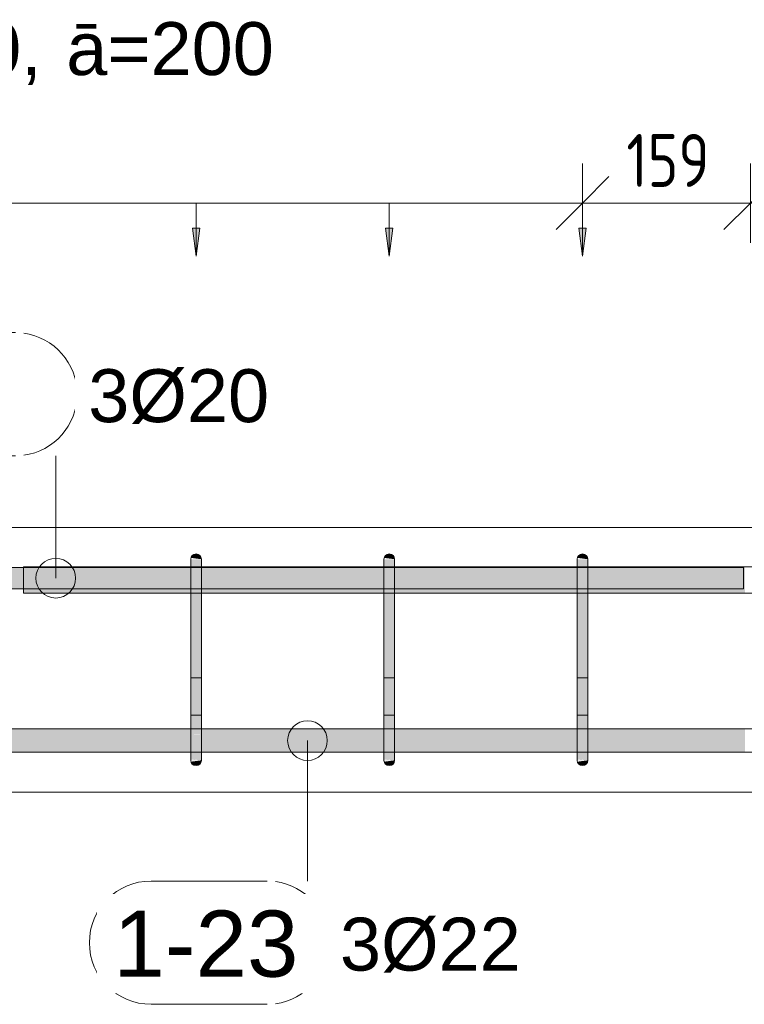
# Model space of a CAD drawing. Header units: millimetres. Extents: x 4307 to 42792, y 1610 to 10025.
# Tile 162 of 256: x 22376 to 23061, y 8470 to 9400. Entities that reach past the tile are written whole.
import ezdxf

# ---------------------------------------------------------------- set-up
doc = ezdxf.new("R2010")
doc.units = ezdxf.units.MM
for name, color, linetype, lineweight in [('A-ANNO-DIMS', 211, 'Continuous', 5), ('A-ANNO-DIMS-25', 211, 'Continuous', 5), ('S-BEAM', 12, 'Continuous', 9), ('S-RBAR', 171, 'Continuous', 5), ('S-RBAR-IDEN', 171, 'Continuous', 5)]:
    doc.layers.add(name, color=color, linetype=linetype, lineweight=lineweight)
doc.styles.add('Arial', font='arial.ttf', dxfattribs={"height": 50})
doc.styles.add('Arial_1', font='arial.ttf', dxfattribs={"height": 62.5})
doc.styles.add('ISOCPEUR_2', font='isocpeur.ttf', dxfattribs={"width": 0.8, "height": 50})
doc.dimstyles.new('Vnitřní', dxfattribs={"dimscale": 304.8, "dimtxt": 49.799059, "dimasz": 0.164042, "dimexe": 0.123031, "dimexo": 0.0625, "dimgap": 0, "dimtad": 1, "dimdec": 0, "dimzin": 0, "dimdsep": 46, "dimtxsty": 'ISOCPEUR_2', "dimblk1": 'OBLIQUE', "dimblk2": 'OBLIQUE', "dimsah": 1, "dimcen": 0.09, "dimdle": 0.123031, "dimazin": 0, "dimtfac": 1, "dimtdec": 4, "dimtix": 1, "dimtmove": 0, "dimatfit": 3, "dimfxl": 0.123031, "dimfxlon": 1, "dimtvp": 1, "dimtolj": 1, "dimtzin": 0, "dimarcsym": 2})
doc.dimstyles.new('Výztuž_kusy__řezy_', dxfattribs={"dimscale": 304.8, "dimtxt": 0.18, "dimasz": 0, "dimexe": 0, "dimexo": 0.0625, "dimgap": 0.082021, "dimtad": 1, "dimdec": 0, "dimzin": 0, "dimdsep": 46, "dimtxsty": 'Arial_1', "dimblk1": 'NONE', "dimblk2": 'NONE', "dimsah": 1, "dimcen": 0.09, "dimazin": 0, "dimtfac": 1, "dimtdec": 4, "dimtix": 1, "dimtmove": 0, "dimatfit": 3, "dimfxl": 0.164042, "dimfxlon": 1, "dimtvp": 1, "dimtfill": 1, "dimtolj": 1, "dimtzin": 0, "dimarcsym": 2})

# ---------------------------------------------------------------- blocks, each defined once
blk = doc.blocks.new('DIMBLOCK174-V1')
at = {"layer": 'A-ANNO-DIMS-25'}
for points in [[(22725.39, 9176.43), (22728.85, 9202.72), (22721.93, 9202.72)], [(22907.89, 9176.43), (22911.35, 9202.72), (22904.43, 9202.72)]]:
    blk.add_hatch(color=256, dxfattribs=at).paths.add_polyline_path(points)
for p, q in [((22907.89, 9226.43), (22725.39, 9226.43)), ((22725.39, 9226.43), (22725.39, 9226.43)), ((22725.39, 9226.43), (22725.39, 9176.43)), ((22907.89, 9226.43), (22907.89, 9226.43)), ((22907.89, 9226.43), (22907.89, 9176.43)), ((22728.85, 9202.72), (22721.93, 9202.72)), ((22721.93, 9202.72), (22725.39, 9176.43)), ((22725.39, 9176.43), (22728.85, 9202.72)), ((22911.35, 9202.72), (22904.43, 9202.72)), ((22904.43, 9202.72), (22907.89, 9176.43)), ((22907.89, 9176.43), (22911.35, 9202.72))]:
    blk.add_line(p, q, dxfattribs=at)
blk = doc.blocks.new('_None')
blk = doc.blocks.new('DIMBLOCK175-V1')
at = {"layer": 'A-ANNO-DIMS-25'}
for points in [[(22542.89, 9176.43), (22546.36, 9202.72), (22539.43, 9202.72)], [(22725.39, 9176.43), (22728.85, 9202.72), (22721.93, 9202.72)]]:
    blk.add_hatch(color=256, dxfattribs=at).paths.add_polyline_path(points)
for p, q in [((22725.39, 9226.43), (22542.89, 9226.43)), ((22542.89, 9226.43), (22542.89, 9226.43)), ((22542.89, 9226.43), (22542.89, 9176.43)), ((22725.39, 9226.43), (22725.39, 9226.43)), ((22725.39, 9226.43), (22725.39, 9176.43)), ((22546.36, 9202.72), (22539.43, 9202.72)), ((22539.43, 9202.72), (22542.89, 9176.43)), ((22542.89, 9176.43), (22546.36, 9202.72)), ((22728.85, 9202.72), (22721.93, 9202.72)), ((22721.93, 9202.72), (22725.39, 9176.43)), ((22725.39, 9176.43), (22728.85, 9202.72))]:
    blk.add_line(p, q, dxfattribs=at)
blk = doc.blocks.new('DIMBLOCK176-V1')
at = {"layer": 'A-ANNO-DIMS-25'}
for points in [[(22360.4, 9176.43), (22363.86, 9202.72), (22356.94, 9202.72)], [(22542.89, 9176.43), (22546.36, 9202.72), (22539.43, 9202.72)]]:
    blk.add_hatch(color=256, dxfattribs=at).paths.add_polyline_path(points)
for p, q in [((22542.89, 9226.43), (22360.4, 9226.43)), ((22360.4, 9226.43), (22360.4, 9226.43)), ((22360.4, 9226.43), (22360.4, 9176.43)), ((22542.89, 9226.43), (22542.89, 9226.43)), ((22542.89, 9226.43), (22542.89, 9176.43)), ((22363.86, 9202.72), (22356.94, 9202.72)), ((22356.94, 9202.72), (22360.4, 9176.43)), ((22360.4, 9176.43), (22363.86, 9202.72)), ((22546.36, 9202.72), (22539.43, 9202.72)), ((22539.43, 9202.72), (22542.89, 9176.43)), ((22542.89, 9176.43), (22546.36, 9202.72))]:
    blk.add_line(p, q, dxfattribs=at)
blk = doc.blocks.new('DIMBLOCK180-V1')
at = {"layer": 'A-ANNO-DIMS-25'}
for points in [[(21812.9, 9176.43), (21816.36, 9202.72), (21809.44, 9202.72)], [(21995.4, 9176.43), (21998.86, 9202.72), (21991.94, 9202.72)], [(22177.9, 9176.43), (22181.36, 9202.72), (22174.44, 9202.72)], [(22360.4, 9176.43), (22363.86, 9202.72), (22356.94, 9202.72)], [(22542.89, 9176.43), (22546.36, 9202.72), (22539.43, 9202.72)], [(22725.39, 9176.43), (22728.85, 9202.72), (22721.93, 9202.72)], [(22907.89, 9176.43), (22911.35, 9202.72), (22904.43, 9202.72)]]:
    blk.add_hatch(color=256, dxfattribs=at).paths.add_polyline_path(points)
for p, q in [((22907.89, 9226.43), (21812.9, 9226.43)), ((21995.4, 9226.43), (21812.9, 9226.43)), ((21812.9, 9226.43), (21812.9, 9226.43)), ((21812.9, 9226.43), (21812.9, 9176.43)), ((22177.9, 9226.43), (21995.4, 9226.43)), ((21995.4, 9226.43), (21995.4, 9226.43)), ((21995.4, 9226.43), (21995.4, 9176.43)), ((22360.4, 9226.43), (22177.9, 9226.43)), ((22177.9, 9226.43), (22177.9, 9226.43)), ((22177.9, 9226.43), (22177.9, 9176.43)), ((22542.89, 9226.43), (22360.4, 9226.43)), ((22360.4, 9226.43), (22360.4, 9226.43)), ((22360.4, 9226.43), (22360.4, 9176.43)), ((22725.39, 9226.43), (22542.89, 9226.43)), ((22542.89, 9226.43), (22542.89, 9226.43)), ((22542.89, 9226.43), (22542.89, 9176.43)), ((22907.89, 9226.43), (22725.39, 9226.43)), ((22725.39, 9226.43), (22725.39, 9226.43)), ((22725.39, 9226.43), (22725.39, 9176.43)), ((22907.89, 9226.43), (22907.89, 9226.43)), ((22907.89, 9226.43), (22907.89, 9176.43)), ((21816.36, 9202.72), (21809.44, 9202.72)), ((21809.44, 9202.72), (21812.9, 9176.43)), ((21812.9, 9176.43), (21816.36, 9202.72)), ((21998.86, 9202.72), (21991.94, 9202.72)), ((21991.94, 9202.72), (21995.4, 9176.43)), ((21995.4, 9176.43), (21998.86, 9202.72)), ((22181.36, 9202.72), (22174.44, 9202.72)), ((22174.44, 9202.72), (22177.9, 9176.43)), ((22177.9, 9176.43), (22181.36, 9202.72)), ((22363.86, 9202.72), (22356.94, 9202.72)), ((22356.94, 9202.72), (22360.4, 9176.43)), ((22360.4, 9176.43), (22363.86, 9202.72)), ((22546.36, 9202.72), (22539.43, 9202.72)), ((22539.43, 9202.72), (22542.89, 9176.43)), ((22542.89, 9176.43), (22546.36, 9202.72)), ((22728.85, 9202.72), (22721.93, 9202.72)), ((22721.93, 9202.72), (22725.39, 9176.43)), ((22725.39, 9176.43), (22728.85, 9202.72)), ((22911.35, 9202.72), (22904.43, 9202.72)), ((22904.43, 9202.72), (22907.89, 9176.43)), ((22907.89, 9176.43), (22911.35, 9202.72))]:
    blk.add_line(p, q, dxfattribs=at)
blk = doc.blocks.new('DIMBLOCK217-V1')
at = {"layer": 'A-ANNO-DIMS-25'}
for p, q in [((22907.89, 9226.43), (22907.89, 9263.93)), ((23066.42, 9226.43), (23066.42, 9263.93)), ((22907.89, 9226.43), (22932.89, 9251.43)), ((23066.42, 9226.43), (23091.42, 9251.43)), ((22870.39, 9226.43), (23103.92, 9226.43)), ((22907.89, 9226.43), (22882.89, 9201.43)), ((22907.89, 9226.43), (22907.89, 9188.93)), ((23066.42, 9226.43), (23041.42, 9201.43)), ((23066.42, 9226.43), (23066.42, 9188.93))]:
    blk.add_line(p, q, dxfattribs=at)
at = {"layer": 'A-ANNO-DIMS-25', "color": 0, "insert": (22949.33, 9291.76), "char_height": 50, "width": 90.7875, "attachment_point": 1, "line_spacing_factor": 1.149209, "style": 'ISOCPEUR_2'}
blk.add_mtext('159', dxfattribs=at)
blk = doc.blocks.new('_Oblique')
at = {"color": 0, "linetype": 'ByBlock', "lineweight": -2}
blk.add_line((-0.5, -0.5), (0.5, 0.5), dxfattribs=at)
blk = doc.blocks.new('Popisek výztuže - _Typ_ množství_PRAVÝ-500031-V1')
at = {"layer": 'S-RBAR-IDEN'}
for p, q in [((6694.54, 8583.84), (6584.84, 8583.84)), ((6584.84, 8467.41), (6694.54, 8467.41))]:
    blk.add_line(p, q, dxfattribs=at)
for centre, start, end in [((6584.84, 8525.62), 90, 270), ((6694.54, 8525.62), 277.64339, 82.35661)]:
    blk.add_arc(centre, 58.22, start, end, dxfattribs=at)

msp = doc.modelspace()

# ---------------------------------------------------------------- hatches: boundary and pattern name
at = {"layer": 'S-RBAR'}
for points in [[(22547.89, 8890), (22547.64, 8891.5), (22547.22, 8892.5), (22546.43, 8893.54), (22545.39, 8894.33), (22544.19, 8894.83), (22542.89, 8895), (22541.6, 8894.83), (22540.39, 8894.33), (22539.36, 8893.54), (22538.56, 8892.5), (22538.06, 8891.29), (22547.64, 8890.03)], [(22730.39, 8890), (22730.22, 8891.29), (22729.72, 8892.5), (22728.93, 8893.54), (22727.89, 8894.33), (22726.69, 8894.83), (22725.39, 8895), (22724.1, 8894.83), (22722.89, 8894.33), (22721.86, 8893.54), (22721.06, 8892.5), (22720.56, 8891.29), (22730.22, 8890.02)], [(22912.89, 8890), (22912.72, 8891.29), (22912.22, 8892.5), (22911.43, 8893.54), (22910.39, 8894.33), (22909.18, 8894.83), (22907.89, 8895), (22906.6, 8894.83), (22905.39, 8894.33), (22904.35, 8893.54), (22903.56, 8892.5), (22903.06, 8891.29), (22912.72, 8890.02)], [(22537.89, 8865), (22547.89, 8865), (22547.64, 8890), (22537.89, 8890), (22537.89, 8869.55)], [(22730.39, 8865), (22730.39, 8890), (22720.39, 8890), (22720.39, 8865)], [(22912.89, 8865), (22912.89, 8890), (22902.89, 8890), (22902.89, 8865)], [(22365.4, 8862.07), (22380, 8862.07), (22380, 8882.07), (22365.4, 8882.07), (22365.4, 8865)], [(22537.89, 8725), (22547.89, 8725), (22547.64, 8865), (22537.89, 8865), (22537.89, 8825.98)], [(22720.39, 8725), (22730.39, 8725), (22730.39, 8865), (22720.39, 8865), (22720.39, 8825.98)], [(22902.89, 8725), (22912.89, 8725), (22912.89, 8865), (22902.89, 8865), (22902.89, 8825.98)], [(22542.89, 8695), (22544.19, 8695.17), (22545.39, 8695.67), (22546.43, 8696.46), (22547.64, 8698.5), (22547.72, 8698.71), (22547.64, 8699.97), (22538.06, 8698.71), (22538.56, 8697.5), (22539.36, 8696.46), (22540.39, 8695.67), (22541.6, 8695.17)], [(22725.39, 8695), (22726.69, 8695.17), (22727.89, 8695.67), (22728.93, 8696.46), (22729.72, 8697.5), (22730.22, 8698.71), (22730.22, 8699.98), (22720.56, 8698.71), (22721.06, 8697.5), (22721.86, 8696.46), (22722.89, 8695.67), (22724.1, 8695.17)], [(22907.89, 8695), (22909.18, 8695.17), (22910.39, 8695.67), (22911.43, 8696.46), (22912.22, 8697.5), (22912.72, 8698.71), (22912.72, 8699.98), (22903.06, 8698.71), (22903.56, 8697.5), (22904.35, 8696.46), (22905.39, 8695.67), (22906.6, 8695.17)]]:
    msp.add_hatch(color=7, dxfattribs=at).paths.add_polyline_path(points)
h = msp.add_hatch(color=7, dxfattribs=at)
h.paths.add_polyline_path([(22380, 8857.8), (22537.89, 8857.8), (22537.89, 8882.8), (22380, 8882.8), (22380, 8879.13)])
h.paths.add_polyline_path([(24167.54, 8857.8), (24170.71, 8857.8), (24170.71, 8876.52), (24169.54, 8875), (24167.54, 8870.18), (24166.86, 8865), (24166.86, 8857.8)])
h.paths.add_polyline_path([(23637.14, 8857.8), (23637.14, 8882.8), (23551.19, 8882.8), (23551.19, 8857.8), (23568.57, 8857.8)])
h.paths.add_polyline_path([(23647.14, 8857.8), (23733.09, 8857.8), (23733.09, 8882.8), (23647.14, 8882.8), (23647.14, 8865)])
h.paths.add_polyline_path([(22547.89, 8857.8), (22720.39, 8857.8), (22720.39, 8882.8), (22547.89, 8882.8), (22547.89, 8865)])
h.paths.add_polyline_path([(23743.09, 8857.8), (23829.05, 8857.8), (23829.05, 8882.8), (23743.09, 8882.8), (23743.09, 8865)])
h.paths.add_polyline_path([(22730.39, 8857.8), (22902.89, 8857.8), (22902.89, 8882.8), (22730.39, 8882.8), (22730.39, 8865)])
h.paths.add_polyline_path([(24180.71, 8857.8), (24219.27, 8857.8), (24219.27, 8882.8), (24180.71, 8882.8), (24180.71, 8865)])
h.paths.add_polyline_path([(24122.14, 8857.8), (24122.14, 8882.8), (24083.57, 8882.8), (24083.57, 8857.8), (24118.3, 8857.8)])
h.paths.add_polyline_path([(24596.18, 8857.8), (24596.86, 8857.8), (24596.86, 8865), (24596.18, 8870.18), (24594.18, 8875), (24591.01, 8879.14), (24586.86, 8882.32), (24585.7, 8882.8), (24569.26, 8882.8), (24569.26, 8857.8), (24589.5, 8857.8)])
h.paths.add_polyline_path([(24374.98, 8857.8), (24413.55, 8857.8), (24413.55, 8882.8), (24374.98, 8882.8), (24374.98, 8865)])
h.paths.add_polyline_path([(22912.89, 8857.8), (23061.42, 8857.8), (23061.42, 8882.8), (22912.89, 8882.8), (22912.89, 8865)])
h.paths.add_polyline_path([(24132.14, 8857.8), (24156.86, 8857.8), (24156.86, 8865), (24157.89, 8872.76), (24160.88, 8880), (24163.03, 8882.8), (24132.14, 8882.8), (24132.14, 8865)])
h.paths.add_polyline_path([(23071.42, 8857.8), (23157.37, 8857.8), (23157.37, 8882.8), (23071.42, 8882.8), (23071.42, 8865)])
h.paths.add_polyline_path([(24073.57, 8857.8), (24073.57, 8882.8), (24035, 8882.8), (24035, 8857.8), (24039.77, 8857.8)])
h.paths.add_polyline_path([(24559.26, 8857.8), (24559.26, 8882.8), (24520.69, 8882.8), (24520.69, 8857.8), (24550.23, 8857.8)])
h.paths.add_polyline_path([(24229.27, 8857.8), (24267.84, 8857.8), (24267.84, 8882.8), (24229.27, 8882.8), (24229.27, 8865)])
h.paths.add_polyline_path([(24353.9, 8857.8), (24364.98, 8857.8), (24364.98, 8882.8), (24326.41, 8882.8), (24326.41, 8857.8)])
h.paths.add_polyline_path([(23167.37, 8857.8), (23253.33, 8857.8), (23253.33, 8882.8), (23167.37, 8882.8), (23167.37, 8865)])
h.paths.add_polyline_path([(24025, 8857.8), (24025, 8882.8), (23935, 8882.8), (23935, 8857.8), (23961.23, 8857.8)])
h.paths.add_polyline_path([(23541.19, 8857.8), (23541.19, 8882.8), (23455.23, 8882.8), (23455.23, 8857.8), (23490.03, 8857.8)])
h.paths.add_polyline_path([(23263.33, 8857.8), (23349.28, 8857.8), (23349.28, 8882.8), (23263.33, 8882.8), (23263.33, 8865)])
h.paths.add_polyline_path([(23839.05, 8857.8), (23925, 8857.8), (23925, 8882.8), (23839.05, 8882.8), (23839.05, 8865)])
h.paths.add_polyline_path([(24462.12, 8857.8), (24462.12, 8882.8), (24423.55, 8882.8), (24423.55, 8857.8), (24432.43, 8857.8)])
h.paths.add_polyline_path([(23359.28, 8857.8), (23445.23, 8857.8), (23445.23, 8882.8), (23359.28, 8882.8), (23359.28, 8865)])
h.paths.add_polyline_path([(24510.69, 8857.8), (24510.69, 8882.8), (24472.12, 8882.8), (24472.12, 8857.8)])
h.paths.add_polyline_path([(24316.41, 8857.8), (24316.41, 8882.8), (24277.84, 8882.8), (24277.84, 8857.8)])
h.paths.add_polyline_path([(24605, 8874.79), (24605, 8882.8), (24600.69, 8882.8), (24603.2, 8879.13)])
h = msp.add_hatch(color=7, dxfattribs=at)
h.paths.add_polyline_path([(24157.89, 8707.64), (24162.7, 8707.64), (24160.53, 8710.86), (24157.89, 8717.24), (24156.86, 8725), (24156.86, 8729.64), (24132.14, 8729.64), (24132.14, 8707.64), (24157.57, 8707.64)])
h.paths.add_polyline_path([(22194.24, 8707.64), (22355.4, 8707.92), (22355.4, 8729.64), (22182.9, 8729.64), (22182.9, 8707.64)])
h.paths.add_polyline_path([(22547.89, 8707.64), (22720.39, 8707.92), (22720.39, 8729.64), (22547.89, 8729.64), (22547.89, 8707.92)])
h.paths.add_polyline_path([(20345, 8707.64), (20385, 8707.92), (20385, 8729.64), (20345, 8729.64), (20345, 8707.92)])
h.paths.add_polyline_path([(20645, 8707.64), (20685, 8707.92), (20685, 8729.64), (20645, 8729.64), (20645, 8707.92)])
h.paths.add_polyline_path([(21648.58, 8707.64), (21648.58, 8729.64), (21562.63, 8729.64), (21562.63, 8707.64), (21644.51, 8707.64)])
h.paths.add_polyline_path([(21658.58, 8707.64), (21807.9, 8707.92), (21807.9, 8729.64), (21658.58, 8729.64), (21658.58, 8707.92)])
h.paths.add_polyline_path([(24035, 8707.64), (24073.57, 8707.92), (24073.57, 8729.64), (24035, 8729.64), (24035, 8707.92)])
h.paths.add_polyline_path([(23925, 8707.64), (23925, 8729.64), (23839.05, 8729.64), (23839.05, 8707.64), (23921.97, 8707.64)])
h.paths.add_polyline_path([(22730.39, 8707.64), (22902.89, 8707.92), (22902.89, 8729.64), (22730.39, 8729.64), (22730.39, 8707.92)])
h.paths.add_polyline_path([(24122.14, 8707.64), (24122.14, 8729.64), (24083.57, 8729.64), (24083.57, 8707.64), (24118.3, 8707.64)])
h.paths.add_polyline_path([(20327.7, 8707.64), (20335, 8707.92), (20335, 8729.64), (20327.7, 8729.64), (20327.7, 8707.92)])
h.paths.add_polyline_path([(23935, 8707.64), (24025, 8707.92), (24025, 8729.64), (23935, 8729.64), (23935, 8707.92)])
h.paths.add_polyline_path([(20623.58, 8707.64), (20635, 8707.92), (20635, 8729.64), (20595, 8729.64), (20595, 8707.64)])
h.paths.add_polyline_path([(24605, 8707.64), (24605, 8715.21), (24602.84, 8710), (24601.03, 8707.64), (24602.84, 8707.64)])
h.paths.add_polyline_path([(21552.63, 8707.64), (21552.63, 8729.64), (21466.67, 8729.64), (21466.67, 8707.64), (21526.71, 8707.64)])
h.paths.add_polyline_path([(20585, 8707.64), (20585, 8729.64), (20545, 8729.64), (20545.04, 8707.64), (20584.31, 8707.64)])
h.paths.add_polyline_path([(22537.89, 8707.64), (22537.89, 8729.64), (22365.4, 8729.64), (22365.4, 8707.64), (22508.37, 8707.64)])
h.paths.add_polyline_path([(22912.89, 8707.64), (23061.42, 8707.92), (23061.42, 8729.64), (22912.89, 8729.64), (22912.89, 8707.92)])
h.paths.add_polyline_path([(20898.44, 8707.64), (20976.91, 8707.92), (20976.91, 8729.64), (20890.95, 8729.64), (20890.95, 8707.64)])
h.paths.add_polyline_path([(22172.9, 8707.64), (22172.9, 8729.64), (22000.4, 8729.64), (22000.4, 8707.64), (22154.97, 8707.64)])
h.paths.add_polyline_path([(21840.84, 8707.64), (21990.4, 8707.92), (21990.4, 8729.64), (21817.9, 8729.64), (21817.9, 8707.64)])
h.paths.add_polyline_path([(24559.26, 8707.64), (24559.26, 8729.64), (24520.69, 8729.64), (24520.69, 8707.64), (24550.23, 8707.64)])
h.paths.add_polyline_path([(24582.04, 8707.64), (24586.86, 8707.68), (24591.01, 8710.86), (24594.18, 8715), (24596.18, 8719.82), (24596.86, 8725), (24596.86, 8729.64), (24569.26, 8729.64), (24569.26, 8707.64)])
h.paths.add_polyline_path([(24180.71, 8707.64), (24196.86, 8707.68), (24201.86, 8711.72), (24219.27, 8729.13), (24219.27, 8729.64), (24180.71, 8729.64), (24180.71, 8707.68)])
h.paths.add_polyline_path([(20986.91, 8707.64), (21072.86, 8707.92), (21072.86, 8729.64), (20986.91, 8729.64), (20986.91, 8707.92)])
h.paths.add_polyline_path([(24229.27, 8707.64), (24267.84, 8707.92), (24267.84, 8729.64), (24233.93, 8729.64), (24229.27, 8724.99), (24229.27, 8707.92)])
h.paths.add_polyline_path([(23071.42, 8707.64), (23157.37, 8707.92), (23157.37, 8729.64), (23071.42, 8729.64), (23071.42, 8707.92)])
h.paths.add_polyline_path([(20395, 8707.64), (20435, 8707.92), (20435, 8729.64), (20395, 8729.64), (20395, 8707.92)])
h.paths.add_polyline_path([(21456.67, 8707.64), (21456.67, 8729.64), (21370.72, 8729.64), (21370.72, 8707.64), (21448.17, 8707.64)])
h.paths.add_polyline_path([(20445, 8707.64), (20485, 8707.92), (20485, 8729.64), (20445, 8729.64), (20445, 8707.92)])
h.paths.add_polyline_path([(23829.05, 8707.64), (23829.05, 8729.64), (23743.09, 8729.64), (23743.09, 8707.64), (23804.17, 8707.64)])
h.paths.add_polyline_path([(24211.93, 8707.64), (24219.27, 8707.92), (24219.27, 8714.99), (24212.21, 8707.92)])
h.paths.add_polyline_path([(23167.37, 8707.64), (23253.33, 8707.92), (23253.33, 8729.64), (23167.37, 8729.64), (23167.37, 8707.92)])
h.paths.add_polyline_path([(20495, 8707.64), (20535, 8707.92), (20535, 8729.64), (20495, 8729.64), (20495, 8707.92)])
h.paths.add_polyline_path([(24510.69, 8707.64), (24510.69, 8729.64), (24472.12, 8729.64), (24472.12, 8707.64)])
h.paths.add_polyline_path([(24462.12, 8707.64), (24462.12, 8729.64), (24423.55, 8729.64), (24423.55, 8707.64), (24432.43, 8707.64)])
h.paths.add_polyline_path([(21360.72, 8707.64), (21360.72, 8729.64), (21274.77, 8729.64), (21274.77, 8707.64), (21330.37, 8707.64)])
h.paths.add_polyline_path([(23263.33, 8707.64), (23349.28, 8707.92), (23349.28, 8729.64), (23263.33, 8729.64), (23263.33, 8707.92)])
h.paths.add_polyline_path([(20795, 8707.64), (20880.95, 8707.92), (20880.95, 8729.64), (20795, 8729.64), (20795, 8707.92)])
h.paths.add_polyline_path([(24413.55, 8707.64), (24413.55, 8729.64), (24374.98, 8729.64), (24374.98, 8707.64), (24393.17, 8707.64)])
h.paths.add_polyline_path([(23359.28, 8707.64), (23445.23, 8707.92), (23445.23, 8729.64), (23359.28, 8729.64), (23359.28, 8707.92)])
h.paths.add_polyline_path([(20780.64, 8707.64), (20785, 8707.92), (20785, 8729.64), (20695, 8729.64), (20695, 8707.64), (20741.38, 8707.64)])
h.paths.add_polyline_path([(24364.98, 8707.64), (24364.98, 8729.64), (24326.41, 8729.64), (24326.41, 8707.64), (24353.9, 8707.64)])
h.paths.add_polyline_path([(21264.77, 8707.64), (21264.77, 8729.64), (21178.81, 8729.64), (21178.81, 8707.64), (21251.84, 8707.64)])
h.paths.add_polyline_path([(23733.09, 8707.64), (23733.09, 8729.64), (23647.14, 8729.64), (23647.14, 8707.64), (23725.63, 8707.64)])
h.paths.add_polyline_path([(23455.23, 8707.64), (23541.19, 8707.92), (23541.19, 8729.64), (23455.23, 8729.64), (23455.23, 8707.92)])
h.paths.add_polyline_path([(24277.84, 8707.64), (24316.41, 8707.92), (24316.41, 8729.64), (24277.84, 8729.64), (24277.84, 8707.92)])
h.paths.add_polyline_path([(21082.86, 8707.64), (21168.81, 8707.92), (21168.81, 8729.64), (21082.86, 8729.64), (21082.86, 8707.92)])
h.paths.add_polyline_path([(23551.19, 8707.64), (23637.14, 8707.92), (23637.14, 8729.64), (23551.19, 8729.64), (23551.19, 8707.92)])
h.paths.add_polyline_path([(24170.71, 8713.48), (24170.71, 8729.64), (24167.47, 8729.64), (24166.86, 8725), (24167.6, 8719.69), (24169.54, 8715)])
h = msp.add_hatch(color=7, dxfattribs=at)
h.paths.add_polyline_path([(22547.89, 8703.08), (22547.64, 8703.77), (22546.54, 8703.89), (22545.69, 8703.51), (22547.64, 8703.13)])
h.paths.add_polyline_path([(22542.4, 8705.53), (22540.72, 8707.49), (22537.89, 8707.92), (22537.89, 8706.75)])
h.paths.add_polyline_path([(22547.89, 8711.72), (22547.64, 8713.49), (22537.89, 8715.43), (22542.62, 8711.91), (22547.64, 8711.73)])
h.paths.add_polyline_path([(22537.89, 8724.03), (22547.89, 8724.24), (22547.89, 8725), (22537.89, 8725)])
h = msp.add_hatch(color=7, dxfattribs=at)
h.paths.add_polyline_path([(22537.89, 8700), (22547.64, 8700.02), (22537.89, 8700.85)])
h.paths.add_polyline_path([(22537.89, 8715.43), (22547.89, 8713.44), (22547.89, 8724.24), (22545.87, 8724.03), (22537.89, 8724.03), (22537.89, 8719.69)])
h.paths.add_polyline_path([(22547.89, 8700), (22547.64, 8703.13), (22545.69, 8703.51), (22546.54, 8703.89), (22547.89, 8703.74), (22547.64, 8711.73), (22543.36, 8711.99), (22537.89, 8715.43), (22537.89, 8708.15), (22540.87, 8707.32), (22542.4, 8705.53), (22537.89, 8706.75), (22538.06, 8700.99), (22539.98, 8700.85), (22547.64, 8700.03)])
h = msp.add_hatch(color=7, dxfattribs=at)
h.paths.add_polyline_path([(22730.39, 8703.08), (22730.39, 8703.74), (22729.04, 8703.89), (22728.19, 8703.51)])
h.paths.add_polyline_path([(22724.9, 8705.53), (22723.22, 8707.49), (22720.39, 8707.92), (22720.39, 8706.75)])
h.paths.add_polyline_path([(22730.39, 8711.72), (22730.39, 8713.44), (22720.39, 8715.43), (22725.12, 8711.91)])
h.paths.add_polyline_path([(22728.36, 8724.03), (22730.39, 8724.24), (22730.39, 8725), (22720.39, 8725), (22720.39, 8724.03)])
h = msp.add_hatch(color=7, dxfattribs=at)
h.paths.add_polyline_path([(22720.39, 8715.43), (22730.39, 8713.44), (22730.39, 8724.24), (22728.36, 8724.03), (22720.39, 8724.03), (22720.39, 8719.69)])
h.paths.add_polyline_path([(22730.39, 8700), (22730.39, 8703.08), (22728.19, 8703.51), (22729.04, 8703.89), (22730.39, 8703.74), (22730.39, 8711.72), (22725.86, 8711.99), (22720.39, 8715.43), (22720.39, 8708.15), (22723.36, 8707.32), (22724.9, 8705.53), (22720.39, 8706.75), (22720.56, 8700.99), (22722.48, 8700.85), (22726.69, 8700.4)])
h.paths.add_polyline_path([(22730.39, 8700), (22720.39, 8700.85), (22720.56, 8700), (22725.39, 8700)])
h = msp.add_hatch(color=7, dxfattribs=at)
h.paths.add_polyline_path([(22912.89, 8703.08), (22912.89, 8703.74), (22911.53, 8703.89), (22910.69, 8703.51)])
h.paths.add_polyline_path([(22907.4, 8705.53), (22905.72, 8707.49), (22902.89, 8707.92), (22902.89, 8706.75)])
h.paths.add_polyline_path([(22912.89, 8711.72), (22912.89, 8713.44), (22902.89, 8715.43), (22907.61, 8711.91)])
h.paths.add_polyline_path([(22910.86, 8724.03), (22912.89, 8724.24), (22912.89, 8725), (22902.89, 8725), (22902.89, 8724.03)])
h = msp.add_hatch(color=7, dxfattribs=at)
h.paths.add_polyline_path([(22912.89, 8700), (22912.89, 8703.08), (22910.69, 8703.51), (22911.53, 8703.89), (22912.89, 8703.74), (22912.89, 8711.72), (22908.36, 8711.99), (22902.89, 8715.43), (22902.89, 8708.15), (22905.86, 8707.32), (22907.4, 8705.53), (22902.89, 8706.75), (22903.06, 8700.99), (22904.98, 8700.85), (22909.18, 8700.4)])
h.paths.add_polyline_path([(22912.89, 8700), (22902.89, 8700.85), (22903.06, 8700), (22907.89, 8700)])
h.paths.add_polyline_path([(22912.89, 8713.44), (22912.89, 8724.24), (22910.86, 8724.03), (22902.89, 8724.03), (22902.89, 8715.43)])

# ---------------------------------------------------------------- linework, layer by layer
at = {"layer": 'S-BEAM'}
for p, q in [((20490, 8920), (24230, 8920)), ((20490, 8920), (24130, 8920)), ((24230, 8670), (20490, 8670)), ((20490, 8670), (24130, 8670))]:
    msp.add_line(p, q, dxfattribs=at)
at = {"layer": 'S-RBAR'}
for p, q in [((22537.89, 8865), (22537.89, 8890)), ((22537.89, 8865), (22537.89, 8890)), ((22547.89, 8865), (22547.89, 8890)), ((22547.89, 8865), (22547.89, 8890)), ((22720.39, 8865), (22720.39, 8890)), ((22720.39, 8865), (22720.39, 8890)), ((22730.39, 8865), (22730.39, 8890)), ((22730.39, 8865), (22730.39, 8890)), ((22902.89, 8865), (22902.89, 8890)), ((22902.89, 8865), (22902.89, 8890)), ((22912.89, 8865), (22912.89, 8890)), ((22912.89, 8865), (22912.89, 8890)), ((23060, 8882.07), (21660, 8882.07)), ((23060, 8882.07), (21660, 8882.07)), ((23060, 8882.07), (21660, 8882.07)), ((22380, 8882.8), (24605, 8882.8)), ((22380, 8857.8), (22380, 8882.8)), ((22380, 8882.8), (24605, 8882.8)), ((22380, 8857.8), (22380, 8882.8)), ((22380, 8882.8), (24605, 8882.8)), ((22380, 8857.8), (22380, 8882.8)), ((23060, 8882.07), (23060, 8862.07)), ((23060, 8882.07), (23060, 8862.07)), ((23060, 8882.07), (23060, 8862.07)), ((23060, 8862.07), (21660, 8862.07)), ((23060, 8862.07), (21660, 8862.07)), ((23060, 8862.07), (21660, 8862.07)), ((22380, 8857.8), (24605, 8857.8)), ((22380, 8857.8), (24605, 8857.8)), ((22380, 8857.8), (24605, 8857.8)), ((22537.89, 8725), (22537.89, 8865)), ((22537.89, 8865), (22537.89, 8725)), ((22547.89, 8725), (22547.89, 8865)), ((22547.89, 8865), (22547.89, 8725)), ((22720.39, 8725), (22720.39, 8865)), ((22720.39, 8865), (22720.39, 8725)), ((22730.39, 8725), (22730.39, 8865)), ((22730.39, 8865), (22730.39, 8725)), ((22902.89, 8725), (22902.89, 8865)), ((22902.89, 8865), (22902.89, 8725)), ((22912.89, 8725), (22912.89, 8865)), ((22912.89, 8865), (22912.89, 8725)), ((22537.89, 8778.03), (22537.89, 8742.68)), ((22537.89, 8778.03), (22547.89, 8778.03)), ((22547.89, 8778.03), (22547.89, 8742.68)), ((22720.39, 8778.03), (22720.39, 8742.68)), ((22720.39, 8778.03), (22730.39, 8778.03)), ((22730.39, 8778.03), (22730.39, 8742.68)), ((22902.89, 8778.03), (22902.89, 8742.68)), ((22902.89, 8778.03), (22912.89, 8778.03)), ((22912.89, 8778.03), (22912.89, 8742.68)), ((22537.89, 8700), (22537.89, 8742.68)), ((22547.89, 8742.68), (22537.89, 8742.68)), ((22537.89, 8707.32), (22537.89, 8742.68)), ((22547.89, 8700), (22547.89, 8742.68)), ((22547.89, 8707.32), (22547.89, 8742.68)), ((22720.39, 8700), (22720.39, 8742.68)), ((22730.39, 8742.68), (22720.39, 8742.68)), ((22720.39, 8707.32), (22720.39, 8742.68)), ((22730.39, 8700), (22730.39, 8742.68)), ((22730.39, 8707.32), (22730.39, 8742.68)), ((22902.89, 8700), (22902.89, 8742.68)), ((22912.89, 8742.68), (22902.89, 8742.68)), ((22902.89, 8707.32), (22902.89, 8742.68)), ((22912.89, 8700), (22912.89, 8742.68)), ((22912.89, 8707.32), (22912.89, 8742.68)), ((20327.7, 8729.64), (24605, 8729.64)), ((20327.7, 8729.64), (24605, 8729.64)), ((20327.7, 8729.64), (24605, 8729.64)), ((22537.89, 8700), (22537.89, 8725)), ((22537.89, 8707.32), (22537.89, 8725)), ((22547.89, 8700), (22547.89, 8725)), ((22547.89, 8700), (22547.89, 8725)), ((22720.39, 8700), (22720.39, 8725)), ((22720.39, 8707.32), (22720.39, 8725)), ((22730.39, 8700), (22730.39, 8725)), ((22730.39, 8700), (22730.39, 8725)), ((22902.89, 8700), (22902.89, 8725)), ((22902.89, 8707.32), (22902.89, 8725)), ((22912.89, 8700), (22912.89, 8725)), ((22912.89, 8700), (22912.89, 8725)), ((20327.7, 8707.64), (24605, 8707.64)), ((20327.7, 8707.64), (24605, 8707.64)), ((20327.7, 8707.64), (24605, 8707.64)), ((22537.89, 8700.85), (22537.89, 8707.32)), ((22537.89, 8700.85), (22537.89, 8707.32)), ((22547.89, 8700), (22547.89, 8707.32)), ((22720.39, 8700.85), (22720.39, 8707.32)), ((22720.39, 8700.85), (22720.39, 8707.32)), ((22730.39, 8700), (22730.39, 8707.32)), ((22902.89, 8700.85), (22902.89, 8707.32)), ((22902.89, 8700.85), (22902.89, 8707.32)), ((22912.89, 8700), (22912.89, 8707.32))]:
    msp.add_line(p, q, dxfattribs=at)
for centre, start, end in [((22542.89, 8890), 0, 180), ((22542.89, 8890), 0, 180), ((22725.39, 8890), 0, 180), ((22725.39, 8890), 0, 180), ((22907.89, 8890), 0, 180), ((22907.89, 8890), 0, 180), ((22542.89, 8700), 180, 0), ((22542.89, 8700), 180, 0), ((22542.89, 8700), 180, 0), ((22725.39, 8700), 180, 0), ((22725.39, 8700), 180, 0), ((22725.39, 8700), 180, 0), ((22907.89, 8700), 180, 0), ((22907.89, 8700), 180, 0), ((22907.89, 8700), 180, 0)]:
    msp.add_arc(centre, 5, start, end, dxfattribs=at)
at = {"layer": 'S-RBAR-IDEN'}
for p, q in [((22410.36, 8872.07), (22410.36, 8987.66)), ((22648.12, 8718.64), (22648.12, 8585.93))]:
    msp.add_line(p, q, dxfattribs=at)
for centre in [(22410.36, 8872.07), (22648.12, 8718.64)]:
    msp.add_circle(centre, 18.75, dxfattribs=at)

# ---------------------------------------------------------------- block references
for p in [(15677.79, 520.25), (15915.55, 2.1)]:
    msp.add_blockref('Popisek výztuže - _Typ_ množství_PRAVÝ-500031-V1', p, dxfattribs=at)

# ---------------------------------------------------------------- texts
at = {"layer": 'S-RBAR-IDEN', "char_height": 50, "attachment_point": 1, "style": 'Arial', "bg_fill": 3, "box_fill_scale": 1.25, "bg_fill_color": 256, "bg_fill_true_color": 13158600, "bg_fill_transparency": 0}
for s, insert, width in [('7Ø10, ', (22206.93, 9397.41), 258.5442), ('ā=200', (22420.25, 9397.41), 242.5105), ('3Ø20', (22441.05, 9069.5), 210.443), ('3Ø22', (22678.81, 8551.34), 210.443)]:
    msp.add_mtext(s, dxfattribs=dict(at, insert=insert, width=width))

# ---------------------------------------------------------------- dimensions: what is measured, and where the dimension line sits
at = {"layer": 'A-ANNO-DIMS'}
dim = msp.add_linear_dim(base=(23066.42, 9226.43), p1=(22907.89, 9188.93), p2=(23066.42, 9188.93), dimstyle='Vnitřní', override={"dimpost": '<>', "dimfxl": 158.530335}, dxfattribs=at)
dim.commit()
dim.dimension.update_dxf_attribs({"geometry": 'DIMBLOCK217-V1', "text_midpoint": (22987.16, 9251.43)})
for base, p1, p2, text, override, picture, middle in [((21812.9, 9226.43), (22907.89, 9176.43), (21812.9, 9176.43), '182 1095', {"dimpost": '<>', "dimblk1": 'None', "dimblk2": 'None', "dimsah": 1, "dimfxl": 1094.987492}, 'DIMBLOCK180-V1', (22360.4, 9283.35)), ((22360.4, 9226.43), (22542.89, 9176.43), (22360.4, 9176.43), ' ', {"dimpost": '<>', "dimfxl": 182.497915}, 'DIMBLOCK176-V1', (22451.65, 9226.43)), ((22542.89, 9226.43), (22725.39, 9176.43), (22542.89, 9176.43), ' ', {"dimpost": '<>', "dimfxl": 182.497915}, 'DIMBLOCK175-V1', (22634.14, 9226.43)), ((22725.39, 9226.43), (22907.89, 9176.43), (22725.39, 9176.43), ' ', {"dimpost": '<>', "dimfxl": 182.497915}, 'DIMBLOCK174-V1', (22816.64, 9226.43))]:
    dim = msp.add_linear_dim(base=base, p1=p1, p2=p2, text=text, dimstyle='Výztuž_kusy__řezy_', override=override, dxfattribs=at)
    dim.commit()
    dim.dimension.update_dxf_attribs({"geometry": picture, "text_midpoint": middle})

# ---------------------------------------------------------------- next in the draw order: texts
at = {"layer": 'S-RBAR-IDEN', "insert": (22464.82, 8558.09), "char_height": 62.5, "width": 210.443, "attachment_point": 1, "style": 'Arial_1', "bg_fill": 3, "box_fill_scale": 1.25, "bg_fill_color": 256, "bg_fill_true_color": 13158600, "bg_fill_transparency": 0}
msp.add_mtext('1-23', dxfattribs=at)

doc.saveas('drawing.dxf')
